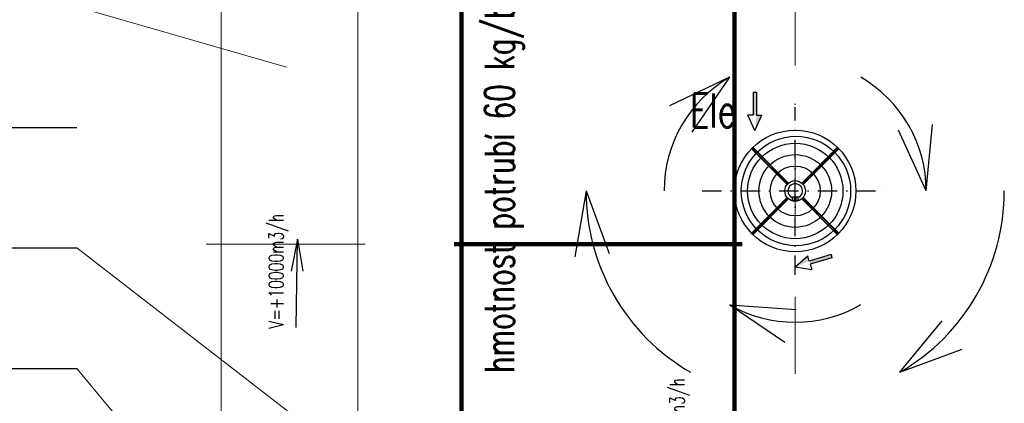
# Model space of a CAD drawing. Header units: millimetres. Extents: x -746391 to 410178, y -169697 to 100555.
# Tile 113 of 179: x 85435 to 91929, y 5001 to 7528. Entities that reach past the tile are written whole.
import ezdxf
from ezdxf.enums import TextEntityAlignment as Align

# ---------------------------------------------------------------- set-up
doc = ezdxf.new("R2010")
doc.units = ezdxf.units.MM
for name, pattern in [('CENTERX2', [101.6, 63.5, -12.7, 12.7, -12.7]), ('DASHDOT', [25.4, 12.7, -6.35, 0, -6.35]), ('ČERCHOVANÁ', [25.4, 12.7, -6.35, 0, -6.35])]:
    doc.linetypes.add(name, pattern=pattern)
doc.layers.get('0').update_dxf_attribs({"color": 9})
doc.layers.add('A99_N_osy', color=9, linetype='CENTERX2', lineweight=9)
doc.layers.add('VZT-KOTY', color=2, linetype='Continuous', lineweight=25)
for name, color, linetype in [('VZT-KÓTY', 2, 'Continuous'), ('VZT-ODVOD-ZAŘÍZENÍ', 150, 'Continuous'), ('VZT-PŘÍOD-OSY', 1, 'ČERCHOVANÁ'), ('VZT-PŘÍVOD-TENKÉ', 4, 'Continuous'), ('VZT-PŘÍVOD-VÝKON', 2, 'Continuous'), ('VZT-PŘÍVOD-ZAŘÍZENÍ', 3, 'Continuous'), ('VZT-ZAŘ', 3, 'Continuous')]:
    doc.layers.add(name, color=color, linetype=linetype)
doc.styles.add('PITSIMP8', font='pitsimp8')
doc.styles.add('RomanS', font='romans.shx')

# ---------------------------------------------------------------- blocks, each defined once
blk = doc.blocks.new('2dluk097')
at = {"color": 0, "linetype": 'ByBlock'}
for p, q in [((-0.052, 0.5), (-0.052, -0.1)), ((-0.052, 0.5), (0.052, 0.5)), ((0.052, 0.5), (0.052, -0.1))]:
    blk.add_line(p, q, dxfattribs=at)
for p, q in [((-0.052, -0.1), (-0.231, -0.1)), ((0, -0.5), (-0.231, -0.1)), ((0, -0.5), (0.231, -0.1)), ((0.052, -0.1), (0.231, -0.1))]:
    blk.add_line(p, q)
for points in [[(-0.052, 0.5), (0.052, 0.5), (-0.052, -0.1), (0.052, -0.1)], [(-0.231, -0.1), (0, -0.5), (0.052, -0.1), (-0.052, -0.1)], [(-0.052, -0.1), (0.231, -0.1), (0, -0.5), (-0.052, -0.1)]]:
    blk.add_solid(points)
at = {"linetype": 'ByBlock', "style": 'PITSIMP8', "flags": 9}
for tag, p in [('VOLUMENSTROM', (-0.058, 0.041)), ('RAUM/GRUPPE', (-0.058, 0.161)), ('DRUCK/-STUFE', (-0.058, 0.021)), ('BEZEICHNUNG', (-0.058, 0.181)), ('POS.NR.G-LV', (-0.058, 0.141)), ('ANSCHLUSS', (-0.058, 0.001)), ('KENNUNG', (-0.058, 0.081)), ('LEISTUNG', (-0.058, 0.061)), ('FABRIKAT', (-0.058, 0.121)), ('TYP', (-0.058, 0.101)), ('SPANNUNG/FREQUENZ', (-0.058, -0.119)), ('TEMPERATUR', (-0.058, -0.059)), ('SCHUTZART', (-0.058, -0.099)), ('DREHZAHL', (-0.058, -0.079)), ('GROESSE', (-0.058, -0.019)), ('GEWICHT', (-0.058, -0.139)), ('FREI', (-0.058, -0.159)), ('FREI', (-0.058, -0.179)), ('FREI', (-0.058, -0.199)), ('DN', (-0.058, -0.039))]:
    blk.add_attdef(tag, text='', height=0.01, dxfattribs=at).set_placement(p, align=Align.MIDDLE)

msp = doc.modelspace()

# ---------------------------------------------------------------- linework, layer by layer
at = {"layer": 'A99_N_osy', "linetype": 'DASHDOT', "ltscale": 40}
msp.add_line((90550, 100200), (90550, -5085), dxfattribs=at)
at = {"layer": 'VZT-KOTY', "linetype": 'Continuous', "lineweight": 18, "ltscale": 0.5}
for p, q in [((85811.5, 7612.9), (87194.8, 7215)), ((85811.5, 6025.3), (91692.5, 1479.8)), ((85811.5, 5231.5), (89274.9, 1073.5))]:
    msp.add_line(p, q, dxfattribs=at)
at = {"layer": 'VZT-ODVOD-ZAŘÍZENÍ', "lineweight": 90}
for p, q in [((88350, 3034.2), (88350, 9475)), ((90150, 3123.2), (90150, 9475)), ((90200, 6050), (88300, 6050))]:
    msp.add_line(p, q, dxfattribs=at)
at = {"layer": 'VZT-PŘÍOD-OSY', "ltscale": 10}
for p, q in [((90550, 5848), (90550, 6952)), ((89937, 6400), (91163, 6400))]:
    msp.add_line(p, q, dxfattribs=at)
at = {"layer": 'VZT-PŘÍVOD-TENKÉ'}
msp.add_line((90831.8, 6676.1), (90818.3, 6662.6), dxfattribs=at)
for centre, radius in [((90550.5, 6400), 400.5), ((90555.4, 6400), 360.6), ((90550.5, 6400), 314.5), ((90550.5, 6400), 239.5), ((90820.1, 6670.1), 3.6), ((90820.1, 6670.1), 3.6), ((90550.5, 6400), 164.5), ((90550, 6400), 68)]:
    msp.add_circle(centre, radius, dxfattribs=at)
for centre, radius, start, end in [((90623.7, 6473.7), 268.4, 44.14607, 45.85391), ((90811.8, 6669.1), 1.2, 315, 135), ((90623.7, 6473.7), 270, 44.15113, 45.84887), ((90819.1, 6661.8), 1.2, 315, 135), ((90828.9, 6678.9), 6.4, 315, 135), ((90828.9, 6678.9), 4, 315.26984, 135.26984)]:
    msp.add_arc(centre, radius, start, end, dxfattribs=at)
at = {"layer": 'VZT-PŘÍVOD-VÝKON'}
for p, q in [((90117.6, 7148.9), (89720.6, 6960.8)), ((90117.6, 7148.9), (89720.6, 6960.8)), ((90117.6, 7148.9), (89867.9, 6787.5)), ((90117.6, 7148.9), (89867.9, 6787.5)), ((91414.7, 6400), (91456.8, 6837.3)), ((91414.7, 6400), (91456.8, 6837.3)), ((91414.7, 6400), (91232.5, 6799.7)), ((91414.7, 6400), (91232.5, 6799.7)), ((89170.6, 6400), (89096.7, 5967)), ((89170.6, 6400), (89096.7, 5967)), ((89170.6, 6400), (89323.1, 5988)), ((89170.6, 6400), (89323.1, 5988)), ((87267.2, 6082.3), (87226.1, 5871.8)), ((87259.7, 5499.8), (87267.2, 6082.3)), ((87267.2, 6082.3), (87302.9, 5870.8)), ((90118, 5651), (90556.1, 5618.7)), ((90118, 5651), (90481.3, 5403.9)), ((90118, 5651), (90481.3, 5403.9)), ((90118, 5651), (90556.1, 5618.7)), ((91239.7, 5205.4), (91520.2, 5543.5)), ((91239.7, 5205.4), (91520.2, 5543.5)), ((91239.7, 5205.4), (91651.7, 5357.9)), ((91239.7, 5205.4), (91651.7, 5357.9))]:
    msp.add_line(p, q, dxfattribs=at)
for radius, start, end in [(864.7, 120, 180), (864.7, 120, 180), (864.7, 0, 60), (864.7, 0, 60), (1379.4, 180, 240), (1379.4, 180, 240), (1379.4, 300, 0), (1379.4, 300, 0), (864.7, 240, 300), (864.7, 240, 300)]:
    msp.add_arc((90550, 6400), radius, start, end, dxfattribs=at)
at = {"layer": 'VZT-PŘÍVOD-ZAŘÍZENÍ', "linetype": 'Continuous', "lineweight": 18, "ltscale": 0.5}
for p, q in [((86764.9, 9026.8), (86764.9, 3359.7)), ((87664.9, 9026.8), (87664.9, 3403.9)), ((86664.9, 6050), (87714.9, 6050))]:
    msp.add_line(p, q, dxfattribs=at)
at = {"layer": 'VZT-PŘÍVOD-ZAŘÍZENÍ', "linetype": 'ByBlock'}
for p, q in [((90266.5, 6674.4), (90497.6, 6443.3)), ((90499.2, 6445.2), (90268.3, 6676.1)), ((90273.9, 6681.8), (90287.4, 6668.3)), ((90506.7, 6452.4), (90275.6, 6683.5)), ((90287.4, 6668.3), (90504.8, 6450.8)), ((90824.4, 6683.5), (90593.3, 6452.4)), ((90595.2, 6450.8), (90826.1, 6681.7)), ((90818.3, 6662.6), (90600.8, 6445.2)), ((90602.4, 6443.3), (90833.5, 6674.4)), ((90497.6, 6356.7), (90266.5, 6125.6)), ((90504.8, 6349.2), (90273.9, 6118.3)), ((90275.6, 6116.5), (90506.7, 6347.6)), ((90281.7, 6137.4), (90499.2, 6354.8)), ((90574, 6358.4), (90526, 6358.4)), ((90530, 6358.4), (90530, 6337.7)), ((90530, 6337.7), (90546, 6337.7)), ((90546, 6337.7), (90546, 6358.4)), ((90554, 6358.4), (90554, 6337.7)), ((90554, 6337.7), (90570, 6337.7)), ((90570, 6337.7), (90570, 6358.4)), ((90593.3, 6347.6), (90824.4, 6116.5)), ((90812.6, 6131.7), (90595.2, 6349.2)), ((90600.8, 6354.8), (90831.7, 6123.9)), ((90833.5, 6125.6), (90602.4, 6356.7)), ((90268.2, 6123.9), (90281.7, 6137.4)), ((90826.1, 6118.2), (90812.6, 6131.7))]:
    msp.add_line(p, q, dxfattribs=at)
for centre in [(90279.9, 6670.1), (90279.9, 6670.1), (90279.9, 6129.9), (90279.9, 6129.9), (90820.1, 6129.9), (90820.1, 6129.9)]:
    msp.add_circle(centre, 3.6, dxfattribs=at)
for centre, radius, start, end in [((90271.1, 6678.9), 6.4, 44.99999, 224.99999), ((90271.1, 6678.9), 4, 45.26984, 225.26984), ((90280.9, 6661.8), 1.2, 44.99999, 224.99999), ((90476.3, 6473.7), 270, 134.15113, 135.84886), ((90476.3, 6473.7), 268.4, 134.14607, 135.85391), ((90288.2, 6669.1), 1.2, 44.99999, 224.99999), ((90550, 6400), 48, 300.00015, 180), ((90550, 6400), 48, 180, 240.00015), ((90271.1, 6121.1), 6.4, 135, 315), ((90271.1, 6121.1), 4, 135.26984, 315.26984), ((90280.9, 6138.2), 1.2, 135, 315), ((90476.3, 6326.3), 270, 224.15113, 225.84887), ((90476.3, 6326.3), 268.4, 224.14607, 225.85391), ((90288.2, 6130.9), 1.2, 135, 315), ((90623.7, 6326.3), 268.4, 314.14607, 315.85391), ((90811.8, 6130.9), 1.2, 225, 45), ((90623.7, 6326.3), 270, 314.15113, 315.84886), ((90819.1, 6138.2), 1.2, 225, 45), ((90828.9, 6121.1), 6.4, 225, 45), ((90828.9, 6121.1), 4, 225.26984, 45.26984)]:
    msp.add_arc(centre, radius, start, end, dxfattribs=at)
at = {"layer": 'VZT-ZAŘ'}
for p, q in [((84604.8, 6819.1), (85811.5, 6819.1)), ((84604.8, 6025.3), (85811.5, 6025.3)), ((84604.8, 5231.5), (85811.5, 5231.5))]:
    msp.add_line(p, q, dxfattribs=at)

# ---------------------------------------------------------------- block references
at = {"layer": 'VZT-KÓTY', "xscale": -200, "yscale": 250, "zscale": 160}
msp.add_blockref('2dluk097', (90284.4, 6923.8), dxfattribs=at)
at = {"layer": 'VZT-KÓTY', "xscale": 200, "yscale": 250, "zscale": 160, "rotation": 286.5002035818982}
msp.add_blockref('2dluk097', (90669.9, 5935), dxfattribs=at)

# ---------------------------------------------------------------- texts
at = {"layer": 'VZT-KÓTY', "style": 'RomanS', "width": 0.7}
msp.add_text('Ele', height=223.12, dxfattribs=at).set_placement((89857.9, 6818.9))
at = {"layer": 'VZT-PŘÍVOD-VÝKON', "style": 'RomanS', "width": 0.7}
msp.add_text('hmotnost potrubí 60 kg/bm', height=193.375, rotation=90, dxfattribs=at).set_placement((88696.6, 6508.5), align=Align.CENTER)
for s, p in [('V=+10000m3/h', (87203.8, 5872)), ('V=-20000m3/h', (89849.8, 4789))]:
    msp.add_text(s, height=96.688, rotation=90, dxfattribs=at).set_placement(p, align=Align.BOTTOM_CENTER)

doc.saveas('drawing.dxf')
